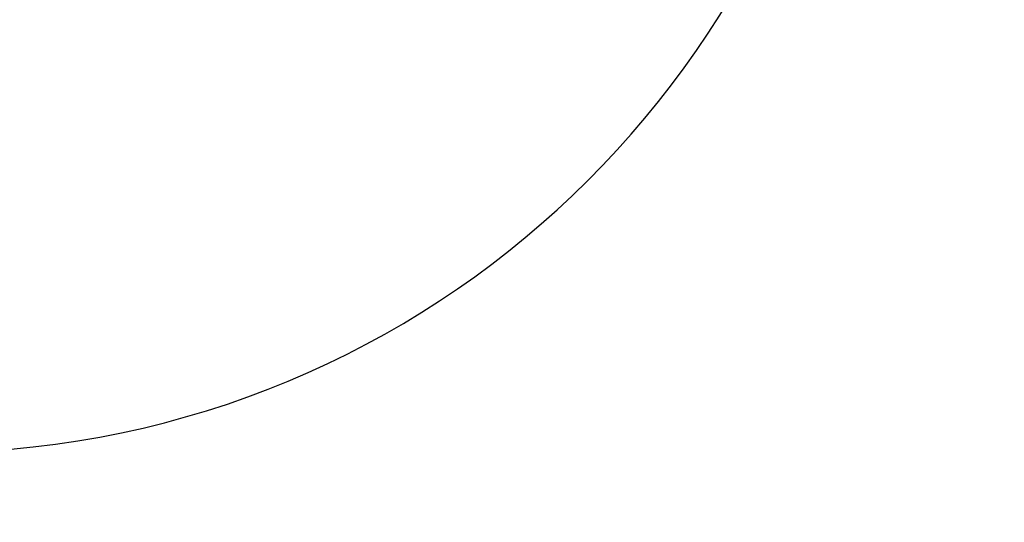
# Model space of a CAD drawing. Extents: x 0 to 16820, y 0 to 11880.
# Tile 34 of 85: x 8520 to 10203, y 4689 to 5547. Entities that reach past the tile are written whole.
import ezdxf

# ---------------------------------------------------------------- set-up
doc = ezdxf.new("R2010")
doc.units = 0
doc.header["$LTSCALE"] = 20
doc.layers.get('0').update_dxf_attribs({"linetype": 'CONTINUOUS'})
doc.styles.add('SLDTEXTSTYLE0', font='TXT', dxfattribs={"width": 0.605})
doc.dimstyles.new('SLDDIMSTYLE1', dxfattribs={"dimtxt": 100, "dimasz": 100, "dimexe": 0, "dimexo": 0.0625, "dimgap": 25, "dimtad": 1, "dimdec": 4, "dimlfac": 20, "dimzin": 12, "dimtxsty": 'SLDTEXTSTYLE0', "dimsah": 1, "dimcen": 0.09, "dimadec": 1, "dimazin": 3, "dimtfac": 1, "dimtofl": 0, "dimtmove": 0, "dimatfit": 3, "dimtolj": 1, "dimtzin": 12})

# ---------------------------------------------------------------- blocks, each defined once
blk = doc.blocks.new('_D_3')
at = {"color": 7, "linetype": 'CONTINUOUS'}
for p, q in [((8406, 6401.8), (13085.4, 6401.8)), ((4232.8, 5673), (3718.3, 5582.3))]:
    blk.add_line(p, q, dxfattribs=at)
blk.add_arc((8366, 6401.8), 4689.4, 190, 0, dxfattribs=at)
for points in [[(13055.4, 6401.8), (13039.3, 6302), (13069.3, 6301.7)], [(3747.8, 5587.5), (3751.5, 5486.5), (3781, 5492)]]:
    blk.add_solid(points, dxfattribs=at)
at = {"color": 7, "linetype": 'CONTINUOUS', "insert": (8621.9, 1846.3), "char_height": 100, "attachment_point": 1, "rotation": 5, "style": 'SLDTEXTSTYLE0'}
blk.add_mtext('170°', dxfattribs=at)

msp = doc.modelspace()

# ---------------------------------------------------------------- linework, layer by layer
at = {"color": 7, "linetype": 'CONTINUOUS'}
for radius in [4157, 1594]:
    msp.add_arc((8365.9969283, 6401.8197952), radius, 190, 170, dxfattribs=at)

# ---------------------------------------------------------------- dimensions: what is measured, and where the dimension line sits
dim = msp.add_angular_dim_2l(base=(8774.7050665, 1730.2643988), line1=((4272.1510991, 5679.9643207), (6796.21337, 6125.0246)), line2=((7345.1676267, 6401.8197952), (8365.9969283, 6401.8197952)), dimstyle='SLDDIMSTYLE1', dxfattribs=at)
dim.commit()
dim.dimension.update_dxf_attribs({"geometry": '_D_3', "text_midpoint": (8774.7050665, 1730.2643988), "dimtype": 162})

doc.saveas('drawing.dxf')
